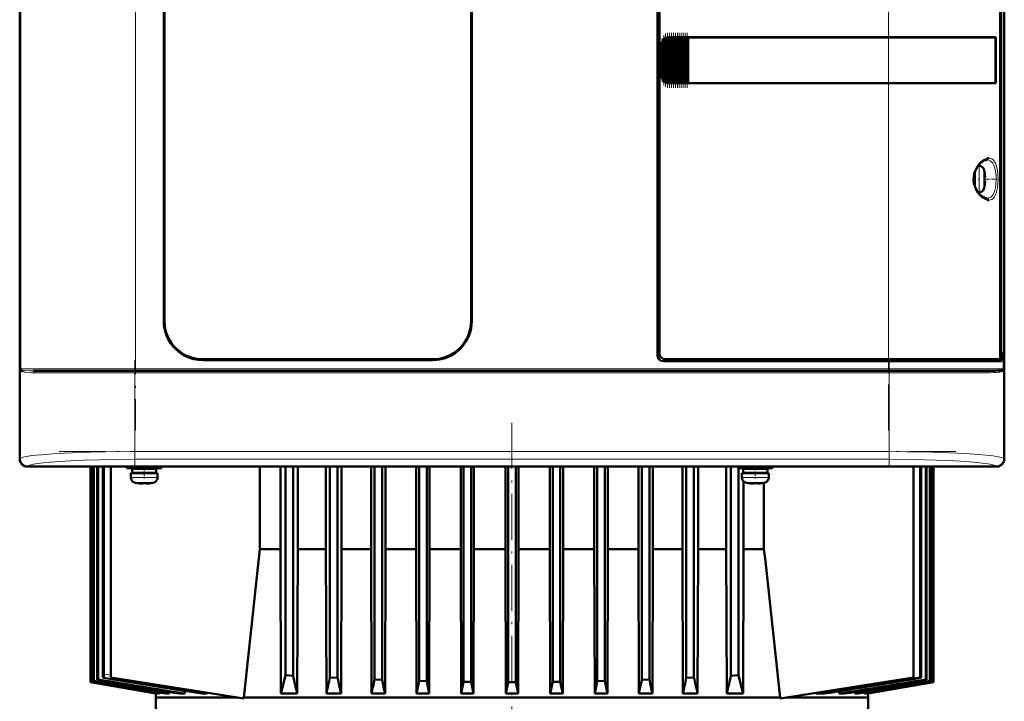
# Model space of a CAD drawing. Extents: x -1861 to 2179, y -1874 to 646.
# Tile 61 of 73: x 343 to 600, y 307 to 485. Entities that reach past the tile are written whole.
import ezdxf

# ---------------------------------------------------------------- set-up
doc = ezdxf.new("R2010")
doc.units = 0
doc.linetypes.add('DASHDOT', pattern=[18.5, 12, -3, 0.5, -3])

msp = doc.modelspace()

# ---------------------------------------------------------------- linework, layer by layer
at = {"color": 7, "lineweight": 50}
for p, q in [((343.09, 578.53), (343.09, 370.57)), ((600.04, 370.57), (600.04, 578.53)), ((343.07, 478.75), (343.07, 566.35)), ((600.07, 566.35), (600.07, 478.75)), ((509.57, 397.55), (509.57, 551.55)), ((510.07, 551.05), (510.07, 398.05)), ((599.02, 397.52), (599.02, 551.58)), ((599.14, 550.71), (599.14, 398.38)), ((380.67, 406.55), (380.67, 542.55)), ((380.87, 542.55), (380.87, 406.55)), ((460.87, 406.55), (460.87, 542.55)), ((461.07, 542.55), (461.07, 406.55)), ((343.07, 474.35), (343.07, 478.75)), ((343.09, 478.75), (343.07, 478.75)), ((510.57, 470.55), (510.57, 478.55)), ((510.94, 469.46), (510.94, 479.64)), ((511.08, 479.81), (511.23, 479.98)), ((511.45, 468.92), (511.45, 480.17)), ((511.59, 480.25), (511.74, 480.34)), ((511.96, 468.66), (511.96, 480.44)), ((512.1, 480.48), (512.25, 480.51)), ((512.47, 480.54), (512.61, 480.55)), ((512.47, 468.55), (512.47, 480.54)), ((512.64, 480.55), (512.57, 480.55)), ((512.64, 480.55), (512.61, 480.55)), ((512.64, 480.55), (512.76, 480.55)), ((512.98, 480.55), (512.76, 480.55)), ((512.98, 468.55), (512.98, 480.55)), ((513.12, 480.55), (512.98, 480.55)), ((513.12, 480.55), (513.19, 480.55)), ((513.19, 480.55), (513.27, 480.55)), ((513.49, 480.55), (513.27, 480.55)), ((513.49, 468.55), (513.49, 480.55)), ((513.63, 480.55), (513.49, 480.55)), ((513.63, 480.55), (513.7, 480.55)), ((513.7, 480.55), (513.78, 480.55)), ((514, 480.55), (513.78, 480.55)), ((514, 468.55), (514, 480.55)), ((514.14, 480.55), (514, 480.55)), ((514.14, 480.55), (514.21, 480.55)), ((514.21, 480.55), (514.29, 480.55)), ((514.51, 480.55), (514.29, 480.55)), ((514.51, 468.55), (514.51, 480.55)), ((514.65, 480.55), (514.51, 480.55)), ((514.65, 480.55), (514.72, 480.55)), ((514.72, 480.55), (514.8, 480.55)), ((515.02, 480.55), (514.8, 480.55)), ((515.02, 468.55), (515.02, 480.55)), ((515.16, 480.55), (515.02, 480.55)), ((515.16, 480.55), (515.23, 480.55)), ((515.23, 480.55), (515.31, 480.55)), ((515.53, 480.55), (515.31, 480.55)), ((515.53, 468.55), (515.53, 480.55)), ((515.67, 480.55), (515.53, 480.55)), ((515.67, 480.55), (515.74, 480.55)), ((515.74, 480.55), (515.82, 480.55)), ((516.04, 480.55), (515.82, 480.55)), ((516.04, 468.55), (516.04, 480.55)), ((516.18, 480.55), (516.04, 480.55)), ((516.18, 480.55), (516.25, 480.55)), ((516.25, 480.55), (516.33, 480.55)), ((516.55, 480.55), (516.33, 480.55)), ((516.55, 468.55), (516.55, 480.55)), ((516.69, 480.55), (516.55, 480.55)), ((516.69, 480.55), (516.76, 480.55)), ((516.76, 480.55), (516.84, 480.55)), ((517.06, 480.55), (516.84, 480.55)), ((517.06, 468.55), (517.06, 480.55)), ((517.19, 480.55), (517.06, 480.55)), ((517.19, 480.55), (517.27, 480.55)), ((517.27, 480.55), (517.35, 480.55)), ((517.52, 480.55), (517.35, 480.55)), ((517.52, 480.55), (517.52, 468.55)), ((517.57, 480.55), (517.52, 480.55)), ((517.57, 480.55), (569.85, 480.55)), ((517.59, 480.52), (517.57, 480.55)), ((517.59, 480.52), (569.85, 480.52)), ((517.59, 468.57), (517.59, 480.52)), ((517.59, 480.52), (569.85, 480.52)), ((597.83, 480.55), (569.85, 480.55)), ((571.61, 480.52), (569.9, 480.52)), ((572.53, 480.52), (571.94, 480.52)), ((572.6, 480.52), (572.53, 480.52)), ((575.59, 480.52), (575.51, 480.52)), ((581.37, 480.52), (575.59, 480.52)), ((597.83, 480.55), (597.53, 480.48)), ((597.79, 468.62), (597.79, 480.48)), ((597.83, 480.55), (597.83, 468.55)), ((600.07, 478.75), (600.04, 478.75)), ((600.06, 478.75), (600.06, 474.35)), ((343.07, 382.75), (343.07, 474.35)), ((343.07, 474.35), (343.09, 474.35)), ((600.04, 474.35), (600.07, 474.35)), ((600.07, 474.35), (600.07, 382.75)), ((511.23, 469.12), (511.08, 469.29)), ((511.74, 468.76), (511.59, 468.84)), ((512.25, 468.59), (512.1, 468.62)), ((512.61, 468.55), (512.47, 468.55)), ((512.64, 468.55), (512.57, 468.55)), ((512.61, 468.55), (512.64, 468.55)), ((512.64, 468.55), (512.76, 468.55)), ((512.98, 468.55), (512.76, 468.55)), ((513.12, 468.55), (512.98, 468.55)), ((513.12, 468.55), (513.19, 468.55)), ((513.19, 468.55), (513.27, 468.55)), ((513.49, 468.55), (513.27, 468.55)), ((513.63, 468.55), (513.49, 468.55)), ((513.63, 468.55), (513.7, 468.55)), ((513.7, 468.55), (513.78, 468.55)), ((514, 468.55), (513.78, 468.55)), ((514.14, 468.55), (514, 468.55)), ((514.14, 468.55), (514.21, 468.55)), ((514.21, 468.55), (514.29, 468.55)), ((514.51, 468.55), (514.29, 468.55)), ((514.65, 468.55), (514.51, 468.55)), ((514.65, 468.55), (514.72, 468.55)), ((514.72, 468.55), (514.8, 468.55)), ((515.02, 468.55), (514.8, 468.55)), ((515.16, 468.55), (515.02, 468.55)), ((515.16, 468.55), (515.23, 468.55)), ((515.23, 468.55), (515.31, 468.55)), ((515.53, 468.55), (515.31, 468.55)), ((515.67, 468.55), (515.53, 468.55)), ((515.67, 468.55), (515.74, 468.55)), ((515.74, 468.55), (515.82, 468.55)), ((516.04, 468.55), (515.82, 468.55)), ((516.18, 468.55), (516.04, 468.55)), ((516.18, 468.55), (516.25, 468.55)), ((516.25, 468.55), (516.33, 468.55)), ((516.55, 468.55), (516.33, 468.55)), ((516.69, 468.55), (516.55, 468.55)), ((516.69, 468.55), (516.76, 468.55)), ((516.76, 468.55), (516.84, 468.55)), ((517.06, 468.55), (516.84, 468.55)), ((517.19, 468.55), (517.06, 468.55)), ((517.19, 468.55), (517.27, 468.55)), ((517.27, 468.55), (517.35, 468.55)), ((517.52, 468.55), (517.35, 468.55)), ((517.52, 468.55), (517.57, 468.55)), ((517.57, 468.55), (517.59, 468.57)), ((569.85, 468.55), (517.57, 468.55)), ((517.59, 468.57), (569.85, 468.57)), ((597.83, 468.55), (569.85, 468.55)), ((572.36, 468.57), (572.53, 468.57)), ((575.29, 468.57), (575.59, 468.57)), ((575.59, 468.57), (576.32, 468.57)), ((578.48, 468.57), (581.37, 468.58)), ((581.37, 468.58), (581.69, 468.58)), ((597.83, 468.55), (597.53, 468.61)), ((592.23, 443.55), (592.23, 445.01)), ((592.33, 445.34), (592.33, 443.55)), ((593.25, 447.05), (593.46, 447.05)), ((594.86, 445.47), (594.88, 445.48)), ((592.23, 443.55), (592.23, 442.09)), ((592.33, 441.76), (592.33, 443.55)), ((595.01, 444.05), (594.86, 444.05)), ((595.01, 443.05), (594.86, 443.05)), ((593.46, 440.05), (593.25, 440.05)), ((594.88, 441.62), (594.86, 441.63)), ((599.02, 398.38), (599.14, 398.38)), ((599.14, 398.38), (599.34, 398.35)), ((390.87, 396.55), (450.87, 396.55)), ((450.87, 396.35), (390.87, 396.35)), ((569.85, 396.05), (511.07, 396.05)), ((511.56, 396.55), (569.85, 396.55)), ((598.78, 396.55), (569.85, 396.55)), ((569.85, 396.05), (599.34, 396.05)), ((598.79, 396.55), (599.04, 396.55)), ((598.86, 396.59), (599.04, 396.55)), ((599.34, 398.35), (599.02, 398.35)), ((599.04, 396.55), (599.04, 396.05)), ((599.34, 396.05), (599.34, 398.35)), ((343.48, 393.57), (343.45, 393.61)), ((343.51, 393.55), (343.48, 393.57)), ((346.6, 393.55), (353.18, 393.55)), ((363.7, 393.55), (352.33, 393.55)), ((353.18, 393.55), (373.28, 393.55)), ((373.28, 393.55), (569.85, 393.55)), ((569.85, 393.55), (596.52, 393.55)), ((599.65, 393.58), (599.62, 393.55)), ((599.68, 393.57), (599.62, 393.55)), ((599.62, 393.55), (599.62, 393.54)), ((599.66, 393.58), (599.65, 393.58)), ((599.68, 393.61), (599.66, 393.58)), ((599.68, 393.8), (599.73, 393.83)), ((599.69, 393.8), (599.73, 393.83)), ((343.07, 378.35), (343.07, 382.75)), ((343.09, 382.75), (343.07, 382.75)), ((600.07, 382.75), (600.04, 382.75)), ((600.06, 382.75), (600.06, 378.35)), ((343.07, 370.55), (343.07, 378.35)), ((343.07, 378.35), (343.09, 378.35)), ((600.04, 378.35), (600.07, 378.35)), ((600.07, 378.35), (600.07, 370.55)), ((357.86, 368.55), (345.07, 368.55)), ((598.04, 368.58), (345.09, 368.58)), ((357.87, 368.58), (357.86, 368.55)), ((362.27, 368.55), (357.86, 368.55)), ((361.56, 368.55), (361.56, 312.35)), ((361.56, 312.35), (361.56, 368.55)), ((361.73, 312.41), (361.73, 368.55)), ((361.8, 312.44), (361.8, 368.55)), ((362.27, 368.55), (362.26, 368.58)), ((474.86, 368.55), (362.27, 368.55)), ((362.32, 312.61), (362.32, 368.55)), ((362.46, 312.66), (362.46, 368.55)), ((363.33, 312.95), (363.33, 368.55)), ((363.54, 313.02), (363.54, 368.55)), ((364.76, 314.51), (364.76, 368.55)), ((365.05, 314.46), (365.05, 368.55)), ((366.82, 368.55), (366.82, 313.55)), ((371.07, 368.55), (371.07, 368.12)), ((375.57, 368.12), (371.07, 368.12)), ((375.57, 368.02), (372.42, 368.02)), ((372.42, 368.02), (372.42, 366.92)), ((373.57, 368.02), (373.57, 368.12)), ((375.57, 368.12), (380.07, 368.12)), ((375.57, 368.02), (378.72, 368.02)), ((377.57, 368.02), (377.57, 368.12)), ((378.72, 368.02), (378.72, 366.92)), ((380.07, 368.12), (380.07, 368.55)), ((405.77, 347.05), (405.77, 368.55)), ((411.11, 347.05), (411.11, 368.55)), ((412.43, 368.55), (412.43, 314.14)), ((414.43, 368.55), (414.43, 314.02)), ((415.63, 347.05), (415.63, 368.55)), ((422.98, 347.05), (422.98, 368.55)), ((424.06, 368.55), (424.06, 313.52)), ((426.06, 368.55), (426.06, 313.43)), ((427.05, 347.05), (427.05, 368.55)), ((434.78, 368.55), (434.78, 347.05)), ((435.68, 368.55), (435.68, 313.02)), ((437.68, 368.55), (437.68, 312.95)), ((438.54, 368.55), (438.54, 347.05)), ((446.52, 347.05), (446.52, 368.55)), ((447.31, 368.55), (447.31, 312.66)), ((449.31, 368.55), (449.31, 312.61)), ((450.07, 368.55), (450.07, 347.05)), ((458.21, 368.55), (458.21, 347.05)), ((458.93, 368.55), (458.93, 312.44)), ((460.93, 368.55), (460.93, 312.41)), ((461.64, 347.05), (461.64, 368.55)), ((469.86, 347.05), (469.86, 368.55)), ((470.56, 368.55), (470.56, 312.35)), ((472.56, 368.55), (472.56, 312.35)), ((473.26, 347.05), (473.26, 368.55)), ((474.87, 368.58), (474.86, 368.55)), ((479.27, 368.55), (474.86, 368.55)), ((479.27, 368.55), (479.26, 368.58)), ((587.86, 368.55), (479.27, 368.55)), ((481.47, 368.55), (481.47, 347.05)), ((482.18, 368.55), (482.18, 312.41)), ((484.18, 368.55), (484.18, 312.44)), ((484.91, 368.55), (484.91, 347.05)), ((493.04, 347.05), (493.04, 368.55)), ((493.81, 368.55), (493.81, 312.61)), ((495.81, 368.55), (495.81, 312.66)), ((496.6, 368.55), (496.6, 347.05)), ((504.58, 347.05), (504.58, 368.55)), ((505.43, 368.55), (505.43, 312.95)), ((507.43, 368.55), (507.43, 313.02)), ((508.34, 368.55), (508.34, 347.05)), ((516.06, 347.05), (516.06, 368.55)), ((517.06, 368.55), (517.06, 313.43)), ((519.06, 368.55), (519.06, 313.52)), ((520.13, 347.05), (520.13, 368.55)), ((527.48, 347.05), (527.48, 368.55)), ((528.68, 368.55), (528.68, 314.02)), ((530.57, 368.12), (530.57, 368.55)), ((530.57, 368.12), (535.07, 368.12)), ((530.68, 368.12), (530.68, 314.14)), ((535.07, 368.02), (531.92, 368.02)), ((531.92, 366.92), (531.92, 368.02)), ((532.01, 368.12), (532.01, 368.02)), ((533.07, 368.12), (533.07, 368.02)), ((539.57, 368.12), (535.07, 368.12)), ((538.22, 368.02), (535.07, 368.02)), ((537.07, 368.12), (537.07, 368.02)), ((537.34, 368.12), (537.34, 368.02)), ((538.22, 366.92), (538.22, 368.02)), ((539.57, 368.55), (539.57, 368.12)), ((576.33, 368.55), (576.33, 313.55)), ((578.07, 368.55), (578.07, 313.52)), ((578.36, 368.55), (578.36, 313.43)), ((579.57, 368.55), (579.57, 313.02)), ((579.79, 368.55), (579.79, 312.95)), ((580.65, 368.55), (580.65, 312.66)), ((580.79, 368.55), (580.79, 312.61)), ((581.31, 368.55), (581.31, 312.44)), ((581.38, 368.55), (581.38, 312.41)), ((581.56, 368.55), (581.56, 312.35)), ((581.56, 368.55), (581.56, 312.35)), ((587.87, 368.58), (587.86, 368.55)), ((592.27, 368.55), (587.86, 368.55)), ((592.27, 368.55), (592.26, 368.58)), ((598.07, 368.55), (592.27, 368.55)), ((372.07, 366.82), (372.07, 365.69)), ((372.07, 366.82), (375.57, 366.82)), ((375.57, 366.92), (372.42, 366.92)), ((373.57, 366.82), (373.57, 366.92)), ((375.57, 366.92), (378.72, 366.92)), ((379.07, 366.82), (375.57, 366.82)), ((377.57, 366.82), (377.57, 366.92)), ((379.07, 365.69), (379.07, 366.82)), ((531.57, 366.82), (535.07, 366.82)), ((531.57, 365.69), (531.57, 366.82)), ((531.92, 366.92), (535.07, 366.92)), ((532.01, 366.92), (532.01, 366.82)), ((533.07, 366.92), (533.07, 366.82)), ((538.22, 366.92), (535.07, 366.92)), ((535.07, 366.82), (538.57, 366.82)), ((537.07, 366.92), (537.07, 366.82)), ((537.34, 366.92), (537.34, 366.82)), ((538.57, 366.82), (538.57, 365.69)), ((373.65, 364.29), (373.64, 364.28)), ((375.07, 364.14), (375.07, 364.29)), ((376.07, 364.14), (376.07, 364.29)), ((377.5, 364.28), (377.49, 364.29)), ((532.01, 364.72), (532.01, 347.05)), ((533.14, 364.28), (533.15, 364.29)), ((534.57, 364.14), (534.57, 364.29)), ((535.57, 364.14), (535.57, 364.29)), ((536.99, 364.29), (537, 364.28)), ((537.34, 364.36), (537.34, 347.05)), ((405.77, 347.05), (411.11, 347.05)), ((411.11, 347.05), (411.25, 309.34)), ((415.63, 347.05), (415.51, 309.34)), ((415.63, 347.05), (422.98, 347.05)), ((422.98, 347.05), (423.11, 309.34)), ((427.05, 347.05), (426.94, 309.34)), ((427.05, 347.05), (434.78, 347.05)), ((434.78, 347.05), (434.89, 309.34)), ((438.54, 347.05), (438.43, 309.34)), ((446.52, 347.05), (438.54, 347.05)), ((446.52, 347.05), (446.62, 309.34)), ((450.07, 347.05), (449.97, 309.34)), ((458.21, 347.05), (450.07, 347.05)), ((458.21, 347.05), (458.31, 309.34)), ((461.64, 347.05), (461.54, 309.34)), ((469.86, 347.05), (461.64, 347.05)), ((469.86, 347.05), (469.96, 309.34)), ((473.26, 347.05), (473.15, 309.34)), ((473.26, 347.05), (481.47, 347.05)), ((481.47, 347.05), (481.57, 309.34)), ((484.91, 347.05), (484.8, 309.34)), ((484.91, 347.05), (493.04, 347.05)), ((493.04, 347.05), (493.15, 309.34)), ((496.6, 347.05), (496.49, 309.34)), ((496.6, 347.05), (504.58, 347.05)), ((504.58, 347.05), (504.68, 309.34)), ((508.34, 347.05), (508.22, 309.34)), ((508.34, 347.05), (514.71, 347.05)), ((514.71, 347.05), (516.06, 347.05)), ((516.06, 347.05), (516.17, 309.34)), ((520.13, 347.05), (520.01, 309.34)), ((527.48, 347.05), (520.13, 347.05)), ((527.48, 347.05), (527.61, 309.34)), ((532.01, 347.05), (531.87, 309.34)), ((537.34, 347.05), (532.01, 347.05)), ((401.53, 308.05), (366.82, 313.55)), ((414.43, 314.02), (412.43, 314.14)), ((530.68, 314.14), (528.68, 314.02)), ((541.58, 308.04), (576.33, 313.55)), ((361.56, 312.35), (378.65, 309.34)), ((361.56, 312.35), (361.56, 312.35)), ((378.64, 309.34), (361.56, 312.35)), ((361.8, 312.44), (361.73, 312.41)), ((361.73, 312.41), (379.18, 309.34)), ((362.46, 312.66), (362.32, 312.61)), ((363.54, 313.02), (363.33, 312.95)), ((364.9, 313.47), (364.91, 313.47)), ((364.91, 313.47), (364.91, 313.48)), ((426.06, 313.43), (424.06, 313.52)), ((437.68, 312.95), (435.68, 313.02)), ((449.31, 312.61), (447.31, 312.66)), ((449.31, 312.61), (449.97, 309.34)), ((458.93, 312.44), (458.31, 309.34)), ((460.93, 312.41), (458.93, 312.44)), ((460.93, 312.41), (461.54, 309.34)), ((470.56, 312.35), (469.96, 309.34)), ((470.56, 312.35), (472.56, 312.35)), ((472.56, 312.35), (473.15, 309.34)), ((482.18, 312.41), (481.57, 309.34)), ((482.18, 312.41), (484.18, 312.44)), ((484.18, 312.44), (484.8, 309.34)), ((493.81, 312.61), (493.15, 309.34)), ((493.81, 312.61), (495.81, 312.66)), ((507.43, 313.02), (505.43, 312.95)), ((519.06, 313.52), (517.06, 313.43)), ((563.93, 309.34), (581.38, 312.41)), ((564.46, 309.34), (581.56, 312.35)), ((564.48, 309.34), (581.56, 312.35)), ((578.07, 313.52), (578.36, 313.43)), ((579.57, 313.02), (579.79, 312.95)), ((580.65, 312.66), (580.79, 312.61)), ((581.31, 312.44), (581.38, 312.41)), ((581.56, 312.35), (581.56, 312.35)), ((378.64, 309.34), (378.56, 308.3)), ((378.64, 309.34), (378.65, 309.34)), ((378.66, 309.43), (378.65, 309.34)), ((379.18, 309.34), (379.59, 309.34)), ((379.61, 309.61), (379.59, 309.34)), ((381.18, 309.34), (382.05, 309.34)), ((382.08, 309.79), (382.05, 309.34)), ((384.74, 309.34), (386.18, 309.34)), ((386.24, 310.03), (386.18, 309.34)), ((390.59, 309.34), (390.64, 309.34)), ((390.64, 309.34), (391.71, 309.34)), ((411.25, 309.34), (415.51, 309.34)), ((423.11, 309.34), (426.94, 309.34)), ((438.43, 309.34), (434.89, 309.34)), ((449.97, 309.34), (446.62, 309.34)), ((461.54, 309.34), (458.31, 309.34)), ((469.96, 309.34), (473.15, 309.34)), ((481.57, 309.34), (484.8, 309.34)), ((493.15, 309.34), (496.49, 309.34)), ((504.68, 309.34), (508.22, 309.34)), ((520.01, 309.34), (516.17, 309.34)), ((531.87, 309.34), (527.61, 309.34)), ((550.83, 309.51), (550.84, 309.34)), ((553.06, 309.34), (550.84, 309.34)), ((556.88, 309.95), (556.94, 309.34)), ((558.37, 309.34), (556.94, 309.34)), ((561.03, 309.79), (561.07, 309.34)), ((561.93, 309.34), (561.07, 309.34)), ((563.51, 309.61), (563.53, 309.34)), ((563.93, 309.34), (563.53, 309.34)), ((564.46, 309.43), (564.46, 309.34)), ((564.48, 309.34), (564.46, 309.34)), ((564.48, 309.34), (564.56, 308.3)), ((378.56, 308.3), (399.97, 308.3)), ((378.56, 304.55), (378.56, 308.3)), ((401.53, 308.3), (516.14, 308.3)), ((401.53, 308.05), (401.53, 308.3)), ((516.14, 308.3), (541.58, 308.3)), ((541.58, 308.3), (541.58, 308.04)), ((564.56, 308.3), (543.18, 308.3)), ((564.56, 304.55), (564.56, 308.3))]:
    msp.add_line(p, q, dxfattribs=at)
at = {"color": 7, "linetype": 'DASHDOT', "lineweight": 18}
for p, q in [((373.28, 571.15), (373.28, 377.95)), ((569.85, 377.95), (569.85, 571.15)), ((373.1, 396.39), (373.1, 368.31)), ((570.03, 396.39), (570.03, 368.32)), ((353.62, 394.05), (589.51, 394.05)), ((353.41, 393.05), (589.72, 393.05)), ((471.56, 379.95), (471.56, 243.15)), ((353.41, 372.48), (589.72, 372.48))]:
    msp.add_line(p, q, dxfattribs=at)
at = {"color": 7, "lineweight": 18}
for p, q in [((343.35, 394.05), (343.35, 555.05)), ((373.28, 555.05), (373.28, 394.05)), ((599.78, 394.05), (599.78, 555.05)), ((569.85, 480.55), (569.85, 552.55)), ((510.57, 478.55), (510.62, 478.55)), ((510.62, 478.55), (510.62, 470.55)), ((510.79, 469.75), (510.79, 479.34)), ((511.08, 479.81), (511.08, 469.29)), ((511.23, 469.12), (511.23, 479.98)), ((511.59, 468.84), (511.59, 480.25)), ((511.74, 480.34), (511.74, 468.76)), ((512.1, 468.62), (512.1, 480.48)), ((512.25, 480.51), (512.25, 468.59)), ((512.61, 480.55), (512.61, 468.55)), ((512.76, 468.55), (512.76, 480.55)), ((513.12, 480.55), (513.12, 468.55)), ((513.27, 480.55), (513.27, 468.55)), ((513.63, 480.55), (513.63, 468.55)), ((513.78, 480.55), (513.78, 468.55)), ((514.14, 480.55), (514.14, 468.55)), ((514.29, 480.55), (514.29, 468.55)), ((514.65, 480.55), (514.65, 468.55)), ((514.8, 468.55), (514.8, 480.55)), ((515.16, 480.55), (515.16, 468.55)), ((515.31, 480.55), (515.31, 468.55)), ((515.67, 480.55), (515.67, 468.55)), ((515.82, 480.55), (515.82, 468.55)), ((516.18, 480.55), (516.18, 468.55)), ((516.33, 468.55), (516.33, 480.55)), ((516.69, 480.55), (516.69, 468.55)), ((516.84, 480.55), (516.84, 468.55)), ((517.19, 468.55), (517.19, 480.55)), ((517.35, 480.55), (517.35, 468.55)), ((569.85, 480.52), (569.85, 480.55)), ((569.85, 480.52), (569.85, 468.57)), ((510.62, 470.55), (510.57, 470.55)), ((569.85, 468.55), (569.85, 468.57)), ((569.85, 396.55), (569.85, 468.55)), ((593.46, 447.05), (593.46, 443.58)), ((594.71, 446.12), (594.71, 443.57)), ((593.46, 443.58), (593.46, 443.55)), ((593.46, 440.05), (593.46, 443.55)), ((594.71, 443.57), (594.71, 443.55)), ((594.71, 443.55), (594.71, 440.98)), ((569.85, 396.05), (569.85, 396.55)), ((569.85, 394.05), (569.85, 396.05)), ((343.18, 394.05), (343.18, 370.65)), ((343.18, 394.05), (343.35, 394.05)), ((352.84, 394.05), (343.35, 394.05)), ((343.39, 393.86), (343.4, 393.83)), ((373.28, 394.05), (352.84, 394.05)), ((373.1, 393.05), (373.1, 393.55)), ((373.28, 394.05), (569.85, 394.05)), ((373.28, 393.55), (373.28, 394.05)), ((599.78, 394.05), (569.85, 394.05)), ((569.85, 394.05), (569.85, 393.55)), ((570.03, 393.05), (570.03, 393.55)), ((599.78, 394.05), (599.95, 394.05)), ((599.95, 370.65), (599.95, 394.05)), ((347.04, 393.05), (352.67, 393.05)), ((352.67, 393.05), (373.1, 393.05)), ((373.1, 372.48), (373.1, 393.05)), ((570.03, 393.05), (373.1, 393.05)), ((570.03, 393.05), (596.09, 393.05)), ((570.03, 393.05), (570.03, 372.48)), ((343.09, 370.57), (343.18, 370.65)), ((373.1, 372.48), (570.03, 372.48)), ((373.1, 370.48), (373.1, 372.48)), ((570.03, 370.48), (373.1, 370.48)), ((570.03, 372.48), (570.03, 370.48)), ((599.95, 370.65), (600.04, 370.57)), ((345.17, 368.66), (345.09, 368.58)), ((598.04, 368.58), (597.96, 368.66)), ((375.54, 365.69), (372.07, 365.69)), ((375.54, 365.69), (375.57, 365.69)), ((375.57, 365.69), (379.07, 365.69)), ((535.07, 365.69), (531.57, 365.69)), ((535.1, 365.69), (535.07, 365.69)), ((538.57, 365.69), (535.1, 365.69)), ((373, 364.45), (375.55, 364.45)), ((375.55, 364.45), (375.57, 364.45)), ((375.57, 364.45), (378.14, 364.45)), ((535.07, 364.45), (532.5, 364.45)), ((535.09, 364.45), (535.07, 364.45)), ((537.64, 364.45), (535.09, 364.45)), ((365.05, 314.46), (366.82, 314.18))]:
    msp.add_line(p, q, dxfattribs=at)
at = {"color": 7, "linetype": 'DASHDOT', "lineweight": 18, "ltscale": 0.325664}
msp.add_line((511.16, 468.03), (511.16, 481.06), dxfattribs=at)
at = {"color": 7, "linetype": 'DASHDOT', "lineweight": 18, "ltscale": 0.347389}
msp.add_line((511.67, 467.6), (511.67, 481.5), dxfattribs=at)
at = {"color": 7, "linetype": 'DASHDOT', "lineweight": 18, "ltscale": 0.357764}
msp.add_line((512.18, 467.39), (512.18, 481.7), dxfattribs=at)
at = {"color": 7, "linetype": 'DASHDOT', "lineweight": 18, "ltscale": 0.359999}
for p, q in [((512.69, 467.35), (512.69, 481.75)), ((513.2, 467.35), (513.2, 481.75)), ((513.71, 467.35), (513.71, 481.75)), ((514.22, 467.35), (514.22, 481.75)), ((514.73, 467.35), (514.73, 481.75)), ((515.24, 467.35), (515.24, 481.75)), ((515.75, 467.35), (515.75, 481.75)), ((516.26, 467.35), (516.26, 481.75)), ((516.77, 467.35), (516.77, 481.75)), ((517.27, 467.35), (517.27, 481.75))]:
    msp.add_line(p, q, dxfattribs=at)
at = {"color": 7, "linetype": 'DASHDOT', "lineweight": 18, "ltscale": 0.287631}
msp.add_line((510.72, 468.8), (510.72, 480.3), dxfattribs=at)
at = {"color": 7, "linetype": 'DASHDOT', "lineweight": 18, "ltscale": 0.008936}
msp.add_line((592.01, 443.55), (592.36, 443.55), dxfattribs=at)
at = {"color": 7, "linetype": 'DASHDOT', "lineweight": 18, "ltscale": 0.006442}
msp.add_line((593.49, 443.55), (593.23, 443.55), dxfattribs=at)
at = {"color": 7, "linetype": 'DASHDOT', "lineweight": 18, "ltscale": 0.000941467}
msp.add_line((595.01, 444.55), (595.05, 444.55), dxfattribs=at)
at = {"color": 7, "linetype": 'DASHDOT', "lineweight": 18, "ltscale": 0.000793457}
msp.add_line((595.01, 442.55), (595.04, 442.55), dxfattribs=at)
at = {"color": 7, "linetype": 'DASHDOT', "lineweight": 18, "ltscale": 0.072147}
msp.add_line((595.3, 443.55), (598.19, 443.55), dxfattribs=at)
at = {"color": 7, "linetype": 'DASHDOT', "lineweight": 18, "ltscale": 0.072885}
msp.add_line((375.57, 368.36), (375.57, 365.45), dxfattribs=at)
at = {"color": 7, "linetype": 'DASHDOT', "lineweight": 18, "ltscale": 0.085704}
msp.add_line((535.07, 368.83), (535.07, 365.41), dxfattribs=at)
at = {"color": 7, "linetype": 'DASHDOT', "lineweight": 18, "ltscale": 0.000926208}
msp.add_line((374.57, 364.14), (374.57, 364.11), dxfattribs=at)
at = {"color": 7, "linetype": 'DASHDOT', "lineweight": 18, "ltscale": 0.000743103}
msp.add_line((376.57, 364.11), (376.57, 364.14), dxfattribs=at)
at = {"color": 7, "linetype": 'DASHDOT', "lineweight": 18, "ltscale": 0.000761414}
msp.add_line((534.07, 364.14), (534.07, 364.11), dxfattribs=at)
at = {"color": 7, "linetype": 'DASHDOT', "lineweight": 18, "ltscale": 0.000958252}
msp.add_line((536.07, 364.14), (536.07, 364.11), dxfattribs=at)
at = {"color": 7, "lineweight": 50}
for points in [[(597.79, 480.48), (593.2, 480.51), (569.85, 480.52)], [(569.85, 468.57), (592.28, 468.59), (597.79, 468.62)], [(593.18, 446.96), (593.74, 447.61), (594.3, 448.08), (594.85, 448.39), (595.29, 448.53), (595.54, 448.55)], [(595.62, 449.02), (595.87, 449.05), (595.98, 449.05)], [(593.18, 440.13), (592.73, 440.85), (592.36, 441.67), (592.15, 442.43), (592.04, 443.35), (592.07, 444.15), (592.23, 444.98), (592.53, 445.83), (592.99, 446.68), (593.18, 446.96)], [(595.01, 444.55), (595.04, 444.22), (595.03, 444.1), (595.03, 444.06), (595.02, 444.05), (595.02, 444.05), (595.02, 444.05), (595.01, 444.05)], [(595.04, 444.26), (595.03, 444.08), (595.03, 444.06), (595.02, 444.05), (595.02, 444.05), (595.02, 444.05), (595.01, 444.05)], [(595.04, 442.83), (595.04, 442.98), (595.03, 443.03), (595.02, 443.04), (595.02, 443.05), (595.02, 443.05), (595.01, 443.05)], [(595.01, 442.55), (595.03, 442.74), (595.04, 442.98), (595.03, 443.03), (595.02, 443.04), (595.02, 443.05), (595.02, 443.05), (595.01, 443.05)], [(595.54, 438.55), (595.11, 438.62), (594.63, 438.82), (594.07, 439.19), (593.52, 439.72), (593.18, 440.13)], [(595.98, 438.05), (595.66, 438.07), (595.62, 438.08)], [(390.87, 396.35), (389.7, 396.42), (388.54, 396.62), (387.42, 396.96), (386.35, 397.42), (385.78, 397.72), (385.23, 398.06), (384.53, 398.56), (383.87, 399.12), (383.27, 399.74), (382.54, 400.66), (381.92, 401.66), (381.42, 402.72), (381.04, 403.84), (380.83, 404.73), (380.71, 405.63), (380.67, 406.55)], [(461.07, 406.55), (461, 405.38), (460.79, 404.23), (460.45, 403.11), (460, 402.03), (459.69, 401.46), (459.36, 400.91), (458.85, 400.21), (458.29, 399.56), (457.68, 398.96), (456.75, 398.23), (455.75, 397.61), (454.69, 397.1), (453.58, 396.72), (452.68, 396.52), (451.78, 396.39), (450.87, 396.35)], [(598.78, 396.55), (598.82, 396.56), (598.85, 396.59), (598.91, 396.67), (598.99, 396.98), (599.02, 397.52)], [(596.52, 393.55), (597.59, 393.56), (598.47, 393.59), (599.14, 393.65), (599.54, 393.74), (599.68, 393.8)], [(374.57, 364.14), (374.9, 364.12), (375.02, 364.12), (375.05, 364.13), (375.06, 364.13), (375.07, 364.14), (375.07, 364.14), (375.07, 364.14)], [(376.12, 364.12), (376.09, 364.13), (376.08, 364.13), (376.07, 364.14), (376.07, 364.14)], [(376.57, 364.14), (376.38, 364.12), (376.14, 364.12), (376.09, 364.13), (376.08, 364.13), (376.07, 364.14), (376.07, 364.14), (376.07, 364.14)], [(534.07, 364.14), (534.26, 364.12), (534.5, 364.12), (534.55, 364.13), (534.56, 364.13), (534.57, 364.14), (534.57, 364.14), (534.57, 364.14)], [(535.62, 364.12), (535.58, 364.13), (535.57, 364.13), (535.57, 364.14), (535.57, 364.14), (535.57, 364.14)], [(536.07, 364.14), (535.74, 364.12), (535.62, 364.12), (535.59, 364.13), (535.58, 364.13), (535.57, 364.14), (535.57, 364.14), (535.57, 364.14)], [(364.76, 314.51), (364.8, 313.78), (364.85, 313.55), (364.88, 313.49), (364.89, 313.48), (364.9, 313.47)], [(365.05, 314.46), (365.01, 313.82), (364.97, 313.59), (364.93, 313.49), (364.92, 313.48), (364.91, 313.48)], [(412.43, 314.14), (411.83, 311.6), (411.25, 309.34)], [(530.68, 314.14), (531.29, 311.6), (531.87, 309.34)], [(550.84, 309.34), (564.32, 311.37), (578.07, 313.52)], [(392.09, 309.55), (391.91, 309.39), (391.71, 309.34)]]:
    msp.add_lwpolyline(points, dxfattribs=at)
at = {"color": 7, "lineweight": 18}
for points in [[(593.52, 439.41), (593.07, 439.97), (592.7, 440.56), (592.49, 440.97), (592.16, 441.81), (591.97, 442.68), (591.9, 443.55), (591.97, 444.43), (592.1, 445.08), (592.31, 445.72), (592.71, 446.55), (592.95, 446.95), (593.52, 447.69)], [(593.52, 447.69), (594.07, 448.22), (594.7, 448.66), (595.27, 448.92), (595.62, 449.02)], [(595.54, 448.55), (595.98, 448.49), (596.38, 448.33), (596.73, 448.07), (597.05, 447.69), (597.33, 447.2)], [(595.98, 449.05), (596.39, 449), (596.78, 448.84), (597.14, 448.57), (597.46, 448.19), (597.74, 447.68)], [(597.33, 447.2), (597.61, 446.42), (597.8, 445.52), (597.91, 444.59), (597.95, 443.55)], [(597.74, 447.68), (597.9, 447.27), (598.04, 446.83), (598.25, 445.85), (598.38, 444.72), (598.42, 443.55)], [(597.95, 443.55), (597.88, 442.22), (597.77, 441.38), (597.61, 440.7), (597.44, 440.18), (597.33, 439.9)], [(598.42, 443.55), (598.38, 442.37), (598.25, 441.24), (598.04, 440.27), (597.91, 439.82), (597.74, 439.42)], [(597.33, 439.9), (597.16, 439.58), (596.98, 439.3), (596.77, 439.07), (596.55, 438.88), (596.17, 438.67), (595.76, 438.56), (595.54, 438.55)], [(595.62, 438.08), (595.03, 438.27), (594.48, 438.57), (594.07, 438.88), (593.52, 439.41)], [(597.74, 439.42), (597.47, 438.92), (597.14, 438.53), (596.77, 438.25), (596.48, 438.13), (596.18, 438.06), (595.98, 438.05)], [(343.45, 393.8), (343.66, 393.71), (343.84, 393.67), (344.28, 393.62), (345.69, 393.56), (346.6, 393.55)], [(347.04, 393.05), (346.12, 393.06), (345.31, 393.1), (344.61, 393.17)], [(598.51, 393.17), (597.94, 393.11), (597.24, 393.07), (596.09, 393.05)], [(343.18, 370.65), (343.35, 370.77), (343.61, 370.88), (343.98, 370.99), (344.79, 371.16), (345.84, 371.33), (347.23, 371.51), (348.86, 371.67), (352.67, 371.95), (356.88, 372.16), (361.45, 372.32), (365.65, 372.41), (373.1, 372.48)], [(373.1, 370.48), (368.1, 370.45), (363.93, 370.37), (359.74, 370.24), (357.55, 370.15), (353.57, 369.93), (350.98, 369.72), (349.15, 369.54), (347.67, 369.34), (346.7, 369.17), (345.97, 369.01), (345.45, 368.83), (345.17, 368.66)], [(570.03, 372.48), (574.52, 372.45), (578.94, 372.39), (585.82, 372.18), (589.81, 371.99), (593.36, 371.75), (595.37, 371.57), (597.08, 371.36), (598.07, 371.21), (598.87, 371.06), (599.37, 370.93), (599.73, 370.79), (599.95, 370.65)], [(597.96, 368.66), (597.67, 368.83), (597.31, 368.96), (596.81, 369.09), (595.73, 369.3), (594.28, 369.5), (592.14, 369.72), (588.61, 369.99), (585.57, 370.15), (582.24, 370.28), (576.25, 370.43), (570.03, 370.48)], [(364.91, 313.48), (378.39, 311.36), (391.71, 309.34)]]:
    msp.add_lwpolyline(points, dxfattribs=at)
at = {"color": 7, "lineweight": 50}
for centre, radius, start, end in [((512.73, 478.5), 2.11, 167.8164, 178.6977), ((513.01, 478.44), 2.4, 157.7787, 167.7127), ((512.7, 478.58), 2.06, 148.9704, 158.2673), ((512.57, 478.42), 2.04, 136.9534, 143.1617), ((512.61, 478.68), 1.89, 127.9225, 136.7729), ((512.69, 478.18), 2.35, 118.0492, 122.0459), ((512.58, 478.78), 1.77, 110.7187, 118.3943), ((512.7, 478), 2.55, 103.6061, 106.9099), ((512.61, 478.84), 1.71, 94.6829, 101.9834), ((578.95, -7129.96), 7610.48, 89.911285, 89.981827), ((512.7, 470.59), 2.09, 181.2162, 192.2147), ((513.09, 470.69), 2.48, 192.5876, 202.176), ((512.7, 470.52), 2.06, 201.7327, 211.0296), ((512.57, 470.68), 2.04, 216.8383, 223.0466), ((512.61, 470.42), 1.89, 223.2271, 232.0775), ((512.69, 470.91), 2.35, 237.9541, 241.9508), ((512.58, 470.32), 1.77, 241.6057, 249.2813), ((512.7, 471.1), 2.55, 253.0901, 256.3939), ((512.61, 470.26), 1.71, 258.0166, 265.3171), ((593.46, 445.75), 1.3, 16.6015, 90), ((586.08, 443.55), 9, 12.3778, 16.6016), ((586.08, 443.55), 8.99, 6.3893, 12.3497), ((586.08, 443.55), 8.99, 6.3893, 12.3497), ((584.97, 443.55), 9.9, 357.106, 2.8938), ((584.98, 443.55), 9.9, 357.1058, 2.8956), ((586.08, 443.55), 8.99, 347.6508, 353.6103), ((586.08, 443.55), 8.99, 347.6503, 353.6107), ((593.46, 441.35), 1.3, 270, 343.3985), ((586.08, 443.55), 9, 343.3984, 347.6222), ((390.87, 406.55), 10.2, 179.9997, 270.0003), ((390.87, 406.55), 10, 180, 270), ((450.87, 406.55), 10, 270, 360), ((450.87, 406.55), 10.2, 269.9997, 0.0003), ((511.07, 397.55), 1.5, 180, 270), ((342.96, 393.61), 0.488, 357.928, 30.3047), ((343.84, 394.26), 0.607, 220.9525, 229.0552), ((342.96, 393.61), 0.486, 358.9892, 25.8179), ((343.53, 393.97), 0.197, 228.0416, 243.1921), ((343.02, 393.55), 0.494, 358.0841, 30.2339), ((343.02, 393.56), 0.491, 359.1792, 29.5717), ((343.91, 393.99), 0.601, 220.5195, 228.8199), ((344.24, 394.44), 1.15, 230.5708, 251.3512), ((599.01, 394.26), 0.937, 296.5194, 310.7967), ((600.11, 393.55), 0.494, 149.585, 181.0835), ((600.11, 393.55), 0.491, 150.312, 180.6913), ((600.17, 393.62), 0.485, 154.5515, 181.5258), ((600.17, 393.61), 0.49, 153.5328, 185.1478), ((345.07, 370.55), 2, 180.0019, 269.9981), ((373.37, 365.69), 1.3, 180, 253.3985), ((377.77, 365.69), 1.3, 286.6016, 360), ((532.87, 365.69), 1.3, 180, 253.3985), ((537.27, 365.69), 1.3, 286.6016, 360), ((375.57, 373.07), 9, 253.3985, 257.6222), ((375.57, 373.07), 8.99, 257.6503, 263.6107), ((375.57, 373.07), 8.99, 257.6503, 263.6107), ((375.03, 368.15), 4.04, 263.5178, 266.839), ((375.57, 374.18), 9.9, 267.1058, 272.8956), ((375.57, 374.18), 9.9, 267.106, 272.8938), ((376.15, 367.7), 3.58, 272.1824, 275.7457), ((375.57, 373.07), 8.99, 276.3893, 282.3497), ((375.57, 373.07), 8.99, 276.3897, 282.3492), ((375.57, 373.07), 9, 282.3778, 286.6016), ((535.07, 373.07), 9, 253.3985, 257.6222), ((535.07, 373.07), 8.99, 257.6508, 263.6103), ((535.07, 373.07), 8.99, 257.6503, 263.6107), ((534.51, 367.92), 3.8, 263.4171, 267.729), ((535.07, 374.18), 9.9, 267.106, 272.8938), ((535.07, 374.18), 9.9, 267.1058, 272.8956), ((535.61, 368.15), 4.04, 273.1617, 276.4821), ((535.07, 373.07), 8.99, 276.3893, 282.3497), ((535.07, 373.07), 8.99, 276.3893, 282.3497), ((535.07, 373.07), 9, 282.3778, 286.6016), ((11261.28, -861.12), 10922.53, 173.649377, 173.853859), ((-10316.73, -861), 10921.09, 6.146314, 6.350826), ((659.24, 367.78), 250.64, 192.3844, 193.483), ((283.88, 367.78), 250.64, 346.5169, 347.6155), ((4281.44, 22773.78), 22800.77, 260.101223, 260.146589), ((3520.42, 18456.34), 18416.53, 260.126016, 260.185569), ((1703.12, 8156.61), 7957.7, 260.300938, 260.443948), ((1549.74, 7280.23), 7067.57, 260.336147, 260.512223), ((1030.34, 4336.9), 4078.75, 260.59102, 260.91315), ((951.03, 3876.11), 3610.52, 260.65736, 261.07032), ((159.1, 371.55), 271.24, 346.7412, 347.6466), ((886.77, 410.86), 470.91, 191.9414, 192.4499), ((-71.39, 419.85), 518.2, 347.6872, 348.1038), ((1408.47, 512.02), 990.99, 191.58801, 191.80131), ((-663.85, 539.67), 1134.11, 348.28188, 348.4532), ((1607.75, 539.84), 1134.91, 191.5468, 191.718), ((-465.35, 512.02), 990.98, 348.19864, 348.41194), ((1014.5, 419.85), 518.2, 191.8961, 192.3128), ((56.34, 410.86), 470.9, 347.55, 348.0585), ((784.02, 371.55), 271.24, 192.3533, 193.2587), ((-37.38, 4044.15), 3781.19, 278.98358, 279.3718), ((-87.27, 4337.2), 4079.05, 279.08686, 279.40898), ((-606.63, 7280.23), 7067.57, 279.487779, 279.663848), ((-760.01, 8156.61), 7957.7, 279.556054, 279.699064), ((-2576.71, 18452.91), 18413.04, 279.814426, 279.873992), ((-3338.32, 22773.78), 22800.77, 279.853413, 279.898772)]:
    msp.add_arc(centre, radius, start, end, dxfattribs=at)
at = {"color": 7, "lineweight": 18}
for centre, radius, start, end in [((595.41, 449.05), 0.564, 339.2668, 0.1093), ((595.41, 438.05), 0.564, 359.8953, 20.7377), ((344.51, 394.57), 1.43, 201.261, 222.235), ((344.11, 394.78), 1.19, 218.0427, 233.348), ((343.85, 394.05), 0.501, 179.9266, 201.6242), ((345.06, 396.79), 3.65, 250.8857, 262.9217), ((346.6, 393.13), 0.416, 40.2511, 89.1163), ((346.5, 393.05), 0.538, 359.56, 40.5306), ((596.63, 393.05), 0.541, 139.8745, 180.6369), ((596.53, 393.14), 0.407, 90.9607, 140.1899), ((597.87, 397.86), 4.74, 277.8836, 282.6789), ((598.28, 396.07), 2.89, 282.5525, 289.9044), ((598.72, 394.81), 1.56, 290.2088, 296.9282), ((598.62, 394.57), 1.43, 317.7632, 338.7386), ((599.02, 394.78), 1.19, 306.6567, 321.9524), ((946.82, 3851.53), 3585.59, 260.66004, 261.07648)]:
    msp.add_arc(centre, radius, start, end, dxfattribs=at)
at = {"color": 7, "lineweight": 50}
for centre, major_axis, ratio, start_param, end_param in [((512.57, 478.55), (-2.01, 0), 0.996195, 4.712389, 6.283185), ((512.57, 470.55), (2.01, 0), 0.996195, 3.141593, 4.712389), ((511.57, 398.05), (1.06, 1.06), 0.997265, 2.357564, 3.925621), ((511.57, 398.05), (-1.06, -1.06), 0.997265, 5.499157, 7.067214), ((345.1, 370.58), (1.42, 1.42), 0.995146, 2.358627, 3.924558), ((598.03, 370.58), (1.42, -1.42), 0.995146, 5.50022, 7.06615), ((598.07, 370.55), (1.41, 1.41), 0.999973, 3.927005, 5.497773)]:
    msp.add_ellipse(centre, major_axis=major_axis, ratio=ratio, start_param=start_param, end_param=end_param, dxfattribs=at)
at = {"color": 7, "lineweight": 18}
for centre, major_axis, ratio, start_param, end_param in [((595.54, 449.05), (0, -0.5), 0.870879, 6.283058, 7.441106), ((595.54, 438.05), (0, -0.5), 0.870878, 1.983645, 3.141665), ((599.28, 394.05), (0, 0.5), 0.997564, 4.254196, 4.712389), ((345.17, 370.65), (-1.41, 1.41), 0.995146, 0.787831, 2.353761), ((597.96, 370.65), (-1.41, -1.41), 0.995146, 0.787831, 2.353761)]:
    msp.add_ellipse(centre, major_axis=major_axis, ratio=ratio, start_param=start_param, end_param=end_param, dxfattribs=at)

doc.saveas('drawing.dxf')
